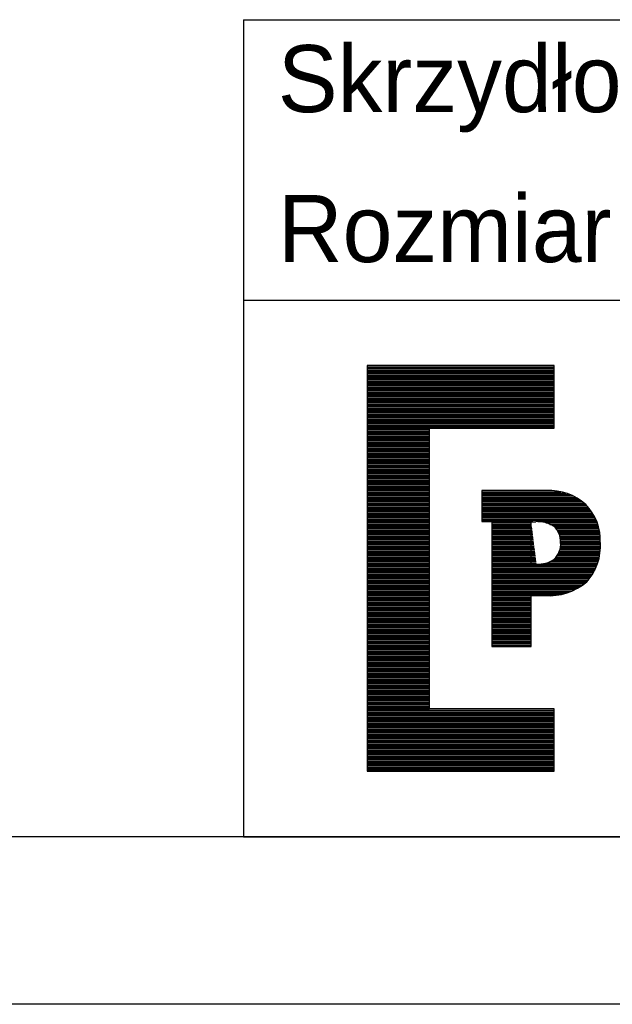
# Model space of a CAD drawing. Header units: millimetres. Extents: x -10980 to 5840, y 5 to 4205.
# Tile 17 of 32: x -38 to -20, y 5 to 34. Entities that reach past the tile are written whole.
import ezdxf

# ---------------------------------------------------------------- set-up
doc = ezdxf.new("R2010")
doc.units = ezdxf.units.MM
doc.layers.add('1', color=250, linetype='Continuous')
doc.layers.add('256', color=250, linetype='Continuous')
doc.styles.add('Montserrat', font='Montserrat')

msp = doc.modelspace()

# ---------------------------------------------------------------- linework, layer by layer
at = {"layer": '1', "linetype": 'Continuous', "lineweight": -3}
for p, q in [((-31, 34.369), (95, 34.369)), ((-31, 34.369), (-31, 30.249)), ((-31, 30.249), (-31, 26)), ((-31, 26), (-31, 10)), ((-31, 26), (5, 26)), ((-31, 26), (95, 26)), ((-27.312, 24.05), (-27.312, 11.95)), ((-27.312, 24.05), (-27.312, 11.95)), ((-21.728, 24.05), (-27.312, 24.05)), ((-21.728, 24.05), (-27.312, 24.05)), ((-27.312, 24.014), (-21.728, 24.014)), ((-27.312, 23.972), (-21.728, 23.972)), ((-27.312, 23.929), (-21.728, 23.929)), ((-27.312, 23.887), (-21.728, 23.887)), ((-27.312, 23.845), (-21.728, 23.845)), ((-27.312, 23.802), (-21.728, 23.802)), ((-21.728, 22.189), (-21.728, 24.05)), ((-21.728, 22.189), (-21.728, 24.05)), ((-27.312, 23.76), (-21.728, 23.76)), ((-27.312, 23.718), (-21.728, 23.718)), ((-27.312, 23.675), (-21.728, 23.675)), ((-27.312, 23.633), (-21.728, 23.633)), ((-27.312, 23.591), (-21.728, 23.591)), ((-27.312, 23.548), (-21.728, 23.548)), ((-27.312, 23.506), (-21.728, 23.506)), ((-27.312, 23.464), (-21.728, 23.464)), ((-27.312, 23.421), (-21.728, 23.421)), ((-27.312, 23.379), (-21.728, 23.379)), ((-27.312, 23.337), (-21.728, 23.337)), ((-27.312, 23.294), (-21.728, 23.294)), ((-27.312, 23.252), (-21.728, 23.252)), ((-27.312, 23.21), (-21.728, 23.21)), ((-27.312, 23.167), (-21.728, 23.167)), ((-27.312, 23.125), (-21.728, 23.125)), ((-27.312, 23.083), (-21.728, 23.083)), ((-27.312, 23.04), (-21.728, 23.04)), ((-27.312, 22.998), (-21.728, 22.998)), ((-27.312, 22.956), (-21.728, 22.956)), ((-27.312, 22.913), (-21.728, 22.913)), ((-27.312, 22.871), (-21.728, 22.871)), ((-27.312, 22.829), (-21.728, 22.829)), ((-27.312, 22.786), (-21.728, 22.786)), ((-27.312, 22.744), (-21.728, 22.744)), ((-27.312, 22.702), (-21.728, 22.702)), ((-27.312, 22.66), (-21.728, 22.66)), ((-27.312, 22.617), (-21.728, 22.617)), ((-27.312, 22.575), (-21.728, 22.575)), ((-27.312, 22.533), (-21.728, 22.533)), ((-27.312, 22.49), (-21.728, 22.49)), ((-27.312, 22.448), (-21.728, 22.448)), ((-27.312, 22.406), (-21.728, 22.406)), ((-27.312, 22.363), (-21.728, 22.363)), ((-27.312, 22.321), (-21.728, 22.321)), ((-27.312, 22.279), (-21.728, 22.279)), ((-27.312, 22.236), (-21.728, 22.236)), ((-27.312, 22.194), (-21.728, 22.194)), ((-27.312, 22.152), (-25.451, 22.152)), ((-27.312, 22.109), (-25.451, 22.109)), ((-27.312, 22.067), (-25.451, 22.067)), ((-25.451, 13.812), (-25.451, 22.189)), ((-25.451, 13.812), (-25.451, 22.189)), ((-25.451, 22.189), (-21.728, 22.189)), ((-25.451, 22.189), (-21.728, 22.189)), ((-27.312, 22.025), (-25.451, 22.025)), ((-27.312, 21.982), (-25.451, 21.982)), ((-27.312, 21.94), (-25.451, 21.94)), ((-27.312, 21.898), (-25.451, 21.898)), ((-27.312, 21.855), (-25.451, 21.855)), ((-27.312, 21.813), (-25.451, 21.813)), ((-27.312, 21.771), (-25.451, 21.771)), ((-27.312, 21.728), (-25.451, 21.728)), ((-27.312, 21.686), (-25.451, 21.686)), ((-27.312, 21.644), (-25.451, 21.644)), ((-27.312, 21.601), (-25.451, 21.601)), ((-27.312, 21.559), (-25.451, 21.559)), ((-27.312, 21.517), (-25.451, 21.517)), ((-27.312, 21.474), (-25.451, 21.474)), ((-27.312, 21.432), (-25.451, 21.432)), ((-27.312, 21.39), (-25.451, 21.39)), ((-27.312, 21.347), (-25.451, 21.347)), ((-27.312, 21.305), (-25.451, 21.305)), ((-27.312, 21.263), (-25.451, 21.263)), ((-27.312, 21.22), (-25.451, 21.22)), ((-27.312, 21.178), (-25.451, 21.178)), ((-27.312, 21.136), (-25.451, 21.136)), ((-27.312, 21.093), (-25.451, 21.093)), ((-27.312, 21.051), (-25.451, 21.051)), ((-27.312, 21.009), (-25.451, 21.009)), ((-27.312, 20.966), (-25.451, 20.966)), ((-27.312, 20.924), (-25.451, 20.924)), ((-27.312, 20.882), (-25.451, 20.882)), ((-27.312, 20.839), (-25.451, 20.839)), ((-27.312, 20.797), (-25.451, 20.797)), ((-27.312, 20.755), (-25.451, 20.755)), ((-27.312, 20.712), (-25.451, 20.712)), ((-27.312, 20.67), (-25.451, 20.67)), ((-27.312, 20.628), (-25.451, 20.628)), ((-27.312, 20.585), (-25.451, 20.585)), ((-27.312, 20.543), (-25.451, 20.543)), ((-27.312, 20.501), (-25.451, 20.501)), ((-27.312, 20.458), (-25.451, 20.458)), ((-27.312, 20.416), (-25.451, 20.416)), ((-27.312, 20.374), (-25.451, 20.374)), ((-27.312, 20.331), (-25.451, 20.331)), ((-27.312, 20.289), (-25.451, 20.289)), ((-21.963, 20.326), (-23.888, 20.326)), ((-23.888, 20.326), (-23.888, 19.396)), ((-21.963, 20.326), (-23.888, 20.326)), ((-23.888, 20.326), (-23.888, 19.396)), ((-23.888, 20.289), (-21.53, 20.289)), ((-27.312, 20.247), (-25.451, 20.247)), ((-27.312, 20.204), (-25.451, 20.204)), ((-27.312, 20.162), (-25.451, 20.162)), ((-27.312, 20.12), (-25.451, 20.12)), ((-27.312, 20.077), (-25.451, 20.077)), ((-27.312, 20.035), (-25.451, 20.035)), ((-27.312, 19.993), (-25.451, 19.993)), ((-23.888, 20.247), (-21.376, 20.247)), ((-23.888, 20.204), (-21.262, 20.204)), ((-23.888, 20.162), (-21.168, 20.162)), ((-23.888, 20.12), (-21.088, 20.12)), ((-23.888, 20.077), (-21.017, 20.077)), ((-23.888, 20.035), (-20.953, 20.035)), ((-23.888, 19.993), (-20.895, 19.993)), ((-27.312, 19.95), (-25.451, 19.95)), ((-27.312, 19.908), (-25.451, 19.908)), ((-27.312, 19.866), (-25.451, 19.866)), ((-27.312, 19.823), (-25.451, 19.823)), ((-27.312, 19.781), (-25.451, 19.781)), ((-27.312, 19.739), (-25.451, 19.739)), ((-27.312, 19.696), (-25.451, 19.696)), ((-23.888, 19.95), (-20.842, 19.95)), ((-23.888, 19.908), (-20.793, 19.908)), ((-23.888, 19.866), (-20.752, 19.866)), ((-23.888, 19.823), (-20.715, 19.823)), ((-23.888, 19.781), (-20.68, 19.781)), ((-23.888, 19.739), (-20.647, 19.739)), ((-23.888, 19.696), (-20.617, 19.696)), ((-27.312, 19.654), (-25.451, 19.654)), ((-27.312, 19.612), (-25.451, 19.612)), ((-27.312, 19.569), (-25.451, 19.569)), ((-27.312, 19.527), (-25.451, 19.527)), ((-27.312, 19.485), (-25.451, 19.485)), ((-27.312, 19.442), (-25.451, 19.442)), ((-27.312, 19.4), (-25.451, 19.4)), ((-23.888, 19.654), (-20.589, 19.654)), ((-23.888, 19.612), (-20.563, 19.612)), ((-23.888, 19.569), (-20.539, 19.569)), ((-23.888, 19.527), (-20.516, 19.527)), ((-23.888, 19.485), (-20.496, 19.485)), ((-23.888, 19.442), (-20.476, 19.442)), ((-23.888, 19.4), (-22.369, 19.4)), ((-23.888, 19.396), (-23.589, 19.396)), ((-23.888, 19.396), (-23.589, 19.396)), ((-23.589, 19.396), (-23.589, 15.672)), ((-23.589, 19.396), (-23.589, 15.672)), ((-22.419, 19.395), (-22.274, 19.395)), ((-22.419, 19.395), (-22.274, 19.395)), ((-22.419, 18.133), (-22.419, 19.395)), ((-22.419, 18.133), (-22.419, 19.395)), ((-22.216, 19.4), (-20.459, 19.4)), ((-27.312, 19.358), (-25.451, 19.358)), ((-27.312, 19.315), (-25.451, 19.315)), ((-27.312, 19.273), (-25.451, 19.273)), ((-27.312, 19.231), (-25.451, 19.231)), ((-27.312, 19.188), (-25.451, 19.188)), ((-27.312, 19.146), (-25.451, 19.146)), ((-27.312, 19.104), (-25.451, 19.104)), ((-23.589, 19.358), (-22.415, 19.358)), ((-23.589, 19.315), (-22.409, 19.315)), ((-23.589, 19.273), (-22.404, 19.273)), ((-23.589, 19.231), (-22.399, 19.231)), ((-23.589, 19.188), (-22.393, 19.188)), ((-23.589, 19.146), (-22.388, 19.146)), ((-23.589, 19.104), (-22.383, 19.104)), ((-21.978, 19.358), (-20.443, 19.358)), ((-21.859, 19.315), (-20.428, 19.315)), ((-21.769, 19.273), (-20.415, 19.273)), ((-21.715, 19.231), (-20.403, 19.231)), ((-21.677, 19.188), (-20.392, 19.188)), ((-21.646, 19.146), (-20.383, 19.146)), ((-21.619, 19.104), (-20.375, 19.104)), ((-27.312, 19.061), (-25.451, 19.061)), ((-27.312, 19.019), (-25.451, 19.019)), ((-27.312, 18.977), (-25.451, 18.977)), ((-27.312, 18.934), (-25.451, 18.934)), ((-27.312, 18.892), (-25.451, 18.892)), ((-27.312, 18.85), (-25.451, 18.85)), ((-27.312, 18.807), (-25.451, 18.807)), ((-23.589, 19.061), (-22.377, 19.061)), ((-23.589, 19.019), (-22.372, 19.019)), ((-23.589, 18.977), (-22.367, 18.977)), ((-23.589, 18.934), (-22.361, 18.934)), ((-23.589, 18.892), (-22.356, 18.892)), ((-23.589, 18.85), (-22.35, 18.85)), ((-23.589, 18.807), (-22.345, 18.807)), ((-21.597, 19.061), (-20.368, 19.061)), ((-21.579, 19.019), (-20.363, 19.019)), ((-21.565, 18.977), (-20.359, 18.977)), ((-21.554, 18.934), (-20.355, 18.934)), ((-21.546, 18.892), (-20.353, 18.892)), ((-21.541, 18.85), (-20.353, 18.85)), ((-21.539, 18.807), (-20.353, 18.807)), ((-27.312, 18.765), (-25.451, 18.765)), ((-27.312, 18.723), (-25.451, 18.723)), ((-27.312, 18.68), (-25.451, 18.68)), ((-27.312, 18.638), (-25.451, 18.638)), ((-27.312, 18.596), (-25.451, 18.596)), ((-27.312, 18.553), (-25.451, 18.553)), ((-27.312, 18.511), (-25.451, 18.511)), ((-23.589, 18.765), (-22.34, 18.765)), ((-23.589, 18.723), (-22.334, 18.723)), ((-23.589, 18.68), (-22.329, 18.68)), ((-23.589, 18.638), (-22.324, 18.638)), ((-23.589, 18.596), (-22.318, 18.596)), ((-23.589, 18.553), (-22.313, 18.553)), ((-23.589, 18.511), (-22.308, 18.511)), ((-21.577, 18.511), (-20.358, 18.511)), ((-21.562, 18.553), (-20.355, 18.553)), ((-21.552, 18.596), (-20.352, 18.596)), ((-21.544, 18.638), (-20.351, 18.638)), ((-21.539, 18.68), (-20.351, 18.68)), ((-21.538, 18.765), (-20.354, 18.765)), ((-21.537, 18.723), (-20.352, 18.723)), ((-27.312, 18.469), (-25.451, 18.469)), ((-27.312, 18.427), (-25.451, 18.427)), ((-27.312, 18.384), (-25.451, 18.384)), ((-27.312, 18.342), (-25.451, 18.342)), ((-27.312, 18.3), (-25.451, 18.3)), ((-27.312, 18.257), (-25.451, 18.257)), ((-27.312, 18.215), (-25.451, 18.215)), ((-23.589, 18.469), (-22.302, 18.469)), ((-23.589, 18.427), (-22.297, 18.427)), ((-23.589, 18.384), (-22.292, 18.384)), ((-23.589, 18.342), (-22.286, 18.342)), ((-23.589, 18.3), (-22.281, 18.3)), ((-23.589, 18.257), (-22.276, 18.257)), ((-23.589, 18.215), (-22.27, 18.215)), ((-21.84, 18.215), (-20.415, 18.215)), ((-21.764, 18.257), (-20.403, 18.257)), ((-21.71, 18.3), (-20.393, 18.3)), ((-21.673, 18.342), (-20.383, 18.342)), ((-21.642, 18.384), (-20.375, 18.384)), ((-21.616, 18.427), (-20.368, 18.427)), ((-21.594, 18.469), (-20.363, 18.469)), ((-27.312, 18.173), (-25.451, 18.173)), ((-27.312, 18.13), (-25.451, 18.13)), ((-27.312, 18.088), (-25.451, 18.088)), ((-27.312, 18.046), (-25.451, 18.046)), ((-27.312, 18.003), (-25.451, 18.003)), ((-27.312, 17.961), (-25.451, 17.961)), ((-27.312, 17.919), (-25.451, 17.919)), ((-23.589, 18.173), (-22.265, 18.173)), ((-23.589, 18.13), (-20.442, 18.13)), ((-23.589, 18.088), (-20.458, 18.088)), ((-23.589, 18.046), (-20.475, 18.046)), ((-23.589, 18.003), (-20.493, 18.003)), ((-23.589, 17.961), (-20.513, 17.961)), ((-23.589, 17.919), (-20.535, 17.919)), ((-22.26, 18.133), (-22.419, 18.133)), ((-22.26, 18.133), (-22.419, 18.133)), ((-21.944, 18.173), (-20.428, 18.173)), ((-27.312, 17.876), (-25.451, 17.876)), ((-27.312, 17.834), (-25.451, 17.834)), ((-27.312, 17.792), (-25.451, 17.792)), ((-27.312, 17.749), (-25.451, 17.749)), ((-27.312, 17.707), (-25.451, 17.707)), ((-27.312, 17.665), (-25.451, 17.665)), ((-27.312, 17.622), (-25.451, 17.622)), ((-23.589, 17.876), (-20.558, 17.876)), ((-23.589, 17.834), (-20.583, 17.834)), ((-23.589, 17.792), (-20.609, 17.792)), ((-23.589, 17.749), (-20.638, 17.749)), ((-23.589, 17.707), (-20.668, 17.707)), ((-23.589, 17.665), (-20.701, 17.665)), ((-23.589, 17.622), (-20.736, 17.622)), ((-27.312, 17.58), (-25.451, 17.58)), ((-27.312, 17.538), (-25.451, 17.538)), ((-27.312, 17.495), (-25.451, 17.495)), ((-27.312, 17.453), (-25.451, 17.453)), ((-27.312, 17.411), (-25.451, 17.411)), ((-27.312, 17.368), (-25.451, 17.368)), ((-23.589, 17.58), (-20.78, 17.58)), ((-23.589, 17.538), (-20.835, 17.538)), ((-23.589, 17.495), (-20.894, 17.495)), ((-23.589, 17.453), (-20.959, 17.453)), ((-23.589, 17.411), (-21.03, 17.411)), ((-23.589, 17.368), (-21.111, 17.368)), ((-27.312, 17.326), (-25.451, 17.326)), ((-27.312, 17.284), (-25.451, 17.284)), ((-27.312, 17.241), (-25.451, 17.241)), ((-27.312, 17.199), (-25.451, 17.199)), ((-27.312, 17.157), (-25.451, 17.157)), ((-27.312, 17.114), (-25.451, 17.114)), ((-27.312, 17.072), (-25.451, 17.072)), ((-23.589, 17.326), (-21.203, 17.326)), ((-23.589, 17.284), (-21.313, 17.284)), ((-23.589, 17.241), (-21.453, 17.241)), ((-23.589, 17.199), (-21.676, 17.199)), ((-23.589, 17.157), (-22.419, 17.157)), ((-23.589, 17.114), (-22.419, 17.114)), ((-23.589, 17.072), (-22.419, 17.072)), ((-22.419, 17.19), (-22.018, 17.19)), ((-22.419, 17.19), (-22.018, 17.19)), ((-22.419, 15.672), (-22.419, 17.19)), ((-22.419, 15.672), (-22.419, 17.19)), ((-27.312, 17.03), (-25.451, 17.03)), ((-27.312, 16.987), (-25.451, 16.987)), ((-27.312, 16.945), (-25.451, 16.945)), ((-27.312, 16.903), (-25.451, 16.903)), ((-27.312, 16.86), (-25.451, 16.86)), ((-27.312, 16.818), (-25.451, 16.818)), ((-27.312, 16.776), (-25.451, 16.776)), ((-23.589, 17.03), (-22.419, 17.03)), ((-23.589, 16.987), (-22.419, 16.987)), ((-23.589, 16.945), (-22.419, 16.945)), ((-23.589, 16.903), (-22.419, 16.903)), ((-23.589, 16.86), (-22.419, 16.86)), ((-23.589, 16.818), (-22.419, 16.818)), ((-23.589, 16.776), (-22.419, 16.776)), ((-27.312, 16.733), (-25.451, 16.733)), ((-27.312, 16.691), (-25.451, 16.691)), ((-27.312, 16.649), (-25.451, 16.649)), ((-27.312, 16.606), (-25.451, 16.606)), ((-27.312, 16.564), (-25.451, 16.564)), ((-27.312, 16.522), (-25.451, 16.522)), ((-27.312, 16.479), (-25.451, 16.479)), ((-23.589, 16.733), (-22.419, 16.733)), ((-23.589, 16.691), (-22.419, 16.691)), ((-23.589, 16.649), (-22.419, 16.649)), ((-23.589, 16.606), (-22.419, 16.606)), ((-23.589, 16.564), (-22.419, 16.564)), ((-23.589, 16.522), (-22.419, 16.522)), ((-23.589, 16.479), (-22.419, 16.479)), ((-27.312, 16.437), (-25.451, 16.437)), ((-27.312, 16.395), (-25.451, 16.395)), ((-27.312, 16.352), (-25.451, 16.352)), ((-27.312, 16.31), (-25.451, 16.31)), ((-27.312, 16.268), (-25.451, 16.268)), ((-27.312, 16.225), (-25.451, 16.225)), ((-27.312, 16.183), (-25.451, 16.183)), ((-23.589, 16.437), (-22.419, 16.437)), ((-23.589, 16.395), (-22.419, 16.395)), ((-23.589, 16.352), (-22.419, 16.352)), ((-23.589, 16.31), (-22.419, 16.31)), ((-23.589, 16.268), (-22.419, 16.268)), ((-23.589, 16.225), (-22.419, 16.225)), ((-23.589, 16.183), (-22.419, 16.183)), ((-27.312, 16.141), (-25.451, 16.141)), ((-27.312, 16.098), (-25.451, 16.098)), ((-27.312, 16.056), (-25.451, 16.056)), ((-27.312, 16.014), (-25.451, 16.014)), ((-27.312, 15.971), (-25.451, 15.971)), ((-27.312, 15.929), (-25.451, 15.929)), ((-27.312, 15.887), (-25.451, 15.887)), ((-23.589, 16.141), (-22.419, 16.141)), ((-23.589, 16.098), (-22.419, 16.098)), ((-23.589, 16.056), (-22.419, 16.056)), ((-23.589, 16.014), (-22.419, 16.014)), ((-23.589, 15.971), (-22.419, 15.971)), ((-23.589, 15.929), (-22.419, 15.929)), ((-23.589, 15.887), (-22.419, 15.887)), ((-27.312, 15.844), (-25.451, 15.844)), ((-27.312, 15.802), (-25.451, 15.802)), ((-27.312, 15.76), (-25.451, 15.76)), ((-27.312, 15.717), (-25.451, 15.717)), ((-27.312, 15.675), (-25.451, 15.675)), ((-27.312, 15.633), (-25.451, 15.633)), ((-27.312, 15.59), (-25.451, 15.59)), ((-23.589, 15.844), (-22.419, 15.844)), ((-23.589, 15.802), (-22.419, 15.802)), ((-23.589, 15.76), (-22.419, 15.76)), ((-23.589, 15.717), (-22.419, 15.717)), ((-23.589, 15.675), (-22.419, 15.675)), ((-23.589, 15.672), (-22.419, 15.672)), ((-23.589, 15.672), (-22.419, 15.672)), ((-27.312, 15.548), (-25.451, 15.548)), ((-27.312, 15.506), (-25.451, 15.506)), ((-27.312, 15.463), (-25.451, 15.463)), ((-27.312, 15.421), (-25.451, 15.421)), ((-27.312, 15.379), (-25.451, 15.379)), ((-27.312, 15.336), (-25.451, 15.336)), ((-27.312, 15.294), (-25.451, 15.294)), ((-27.312, 15.252), (-25.451, 15.252)), ((-27.312, 15.209), (-25.451, 15.209)), ((-27.312, 15.167), (-25.451, 15.167)), ((-27.312, 15.125), (-25.451, 15.125)), ((-27.312, 15.082), (-25.451, 15.082)), ((-27.312, 15.04), (-25.451, 15.04)), ((-27.312, 14.998), (-25.451, 14.998)), ((-27.312, 14.955), (-25.451, 14.955)), ((-27.312, 14.913), (-25.451, 14.913)), ((-27.312, 14.871), (-25.451, 14.871)), ((-27.312, 14.828), (-25.451, 14.828)), ((-27.312, 14.786), (-25.451, 14.786)), ((-27.312, 14.744), (-25.451, 14.744)), ((-27.312, 14.701), (-25.451, 14.701)), ((-27.312, 14.659), (-25.451, 14.659)), ((-27.312, 14.617), (-25.451, 14.617)), ((-27.312, 14.574), (-25.451, 14.574)), ((-27.312, 14.532), (-25.451, 14.532)), ((-27.312, 14.49), (-25.451, 14.49)), ((-27.312, 14.447), (-25.451, 14.447)), ((-27.312, 14.405), (-25.451, 14.405)), ((-27.312, 14.363), (-25.451, 14.363)), ((-27.312, 14.32), (-25.451, 14.32)), ((-27.312, 14.278), (-25.451, 14.278)), ((-27.312, 14.236), (-25.451, 14.236)), ((-27.312, 14.194), (-25.451, 14.194)), ((-27.312, 14.151), (-25.451, 14.151)), ((-27.312, 14.109), (-25.451, 14.109)), ((-27.312, 14.067), (-25.451, 14.067)), ((-27.312, 14.024), (-25.451, 14.024)), ((-27.312, 13.982), (-25.451, 13.982)), ((-27.312, 13.94), (-25.451, 13.94)), ((-27.312, 13.897), (-25.451, 13.897)), ((-27.312, 13.855), (-25.451, 13.855)), ((-27.312, 13.813), (-25.451, 13.813)), ((-21.728, 13.812), (-25.451, 13.812)), ((-21.728, 13.812), (-25.451, 13.812)), ((-21.728, 11.95), (-21.728, 13.812)), ((-21.728, 11.95), (-21.728, 13.812)), ((-27.312, 13.77), (-21.728, 13.77)), ((-27.312, 13.728), (-21.728, 13.728)), ((-27.312, 13.686), (-21.728, 13.686)), ((-27.312, 13.643), (-21.728, 13.643)), ((-27.312, 13.601), (-21.728, 13.601)), ((-27.312, 13.559), (-21.728, 13.559)), ((-27.312, 13.516), (-21.728, 13.516)), ((-27.312, 13.474), (-21.728, 13.474)), ((-27.312, 13.432), (-21.728, 13.432)), ((-27.312, 13.389), (-21.728, 13.389)), ((-27.312, 13.347), (-21.728, 13.347)), ((-27.312, 13.305), (-21.728, 13.305)), ((-27.312, 13.262), (-21.728, 13.262)), ((-27.312, 13.22), (-21.728, 13.22)), ((-27.312, 13.178), (-21.728, 13.178)), ((-27.312, 13.135), (-21.728, 13.135)), ((-27.312, 13.093), (-21.728, 13.093)), ((-27.312, 13.051), (-21.728, 13.051)), ((-27.312, 13.008), (-21.728, 13.008)), ((-27.312, 12.966), (-21.728, 12.966)), ((-27.312, 12.924), (-21.728, 12.924)), ((-27.312, 12.881), (-21.728, 12.881)), ((-27.312, 12.839), (-21.728, 12.839)), ((-27.312, 12.797), (-21.728, 12.797)), ((-27.312, 12.754), (-21.728, 12.754)), ((-27.312, 12.712), (-21.728, 12.712)), ((-27.312, 12.67), (-21.728, 12.67)), ((-27.312, 12.627), (-21.728, 12.627)), ((-27.312, 12.585), (-21.728, 12.585)), ((-27.312, 12.543), (-21.728, 12.543)), ((-27.312, 12.5), (-21.728, 12.5)), ((-27.312, 12.458), (-21.728, 12.458)), ((-27.312, 12.416), (-21.728, 12.416)), ((-27.312, 12.373), (-21.728, 12.373)), ((-27.312, 12.331), (-21.728, 12.331)), ((-27.312, 12.289), (-21.728, 12.289)), ((-27.312, 12.246), (-21.728, 12.246)), ((-27.312, 12.204), (-21.728, 12.204)), ((-27.312, 12.162), (-21.728, 12.162)), ((-27.312, 12.119), (-21.728, 12.119)), ((-27.312, 12.077), (-21.728, 12.077)), ((-27.312, 12.035), (-21.728, 12.035)), ((-27.312, 11.992), (-21.728, 11.992)), ((-27.312, 11.95), (-21.728, 11.95)), ((-27.312, 11.95), (-21.728, 11.95)), ((-31, 10), (5, 10))]:
    msp.add_line(p, q, dxfattribs=at)
for centre, radius, start, end in [((-21.883, 18.703), 1.625, 47.7388, 92.7945), ((-21.883, 18.703), 1.625, 47.7388, 92.7945), ((-21.855, 18.846), 1.502, 357.1863, 44.8892), ((-21.855, 18.846), 1.502, 357.1863, 44.8892), ((-22.22, 18.507), 0.89, 57.8286, 93.4706), ((-22.22, 18.507), 0.89, 57.8286, 93.4706), ((-22.158, 18.798), 0.62, 358.0731, 48.2611), ((-22.158, 18.798), 0.62, 358.0731, 48.2611), ((-22.157, 18.729), 0.62, 313.7068, 4.4127), ((-22.157, 18.729), 0.62, 313.7068, 4.4127), ((-21.949, 18.663), 1.598, 318.3798, 3.9077), ((-21.949, 18.663), 1.598, 318.3798, 3.9077), ((-22.2, 18.948), 0.817, 265.7959, 305.2511), ((-22.2, 18.948), 0.817, 265.7959, 305.2511), ((-21.893, 18.952), 1.766, 265.9469, 310.141), ((-21.893, 18.952), 1.766, 265.9469, 310.141)]:
    msp.add_arc(centre, radius, start, end, dxfattribs=at)
at = {"layer": '256', "linetype": 'Continuous', "lineweight": -3}
for p, q in [((95, 10), (-10975, 10)), ((100, 5), (-10980, 5))]:
    msp.add_line(p, q, dxfattribs=at)

# ---------------------------------------------------------------- texts
at = {"layer": '1', "linetype": 'Continuous', "lineweight": -3, "char_height": 2, "attachment_point": 4, "line_spacing_factor": 1.076592, "style": 'Montserrat'}
for s, insert in [('\\fMontserrat|b0|i0;\\W1.0000;Skrzydło MINIMAX model D, polska norma (PN), przylgowe.', (-29.975, 32.309)), ('\\fMontserrat|b0|i0;\\W1.0000;Rozmiar "80".', (-29.975, 28.124))]:
    msp.add_mtext(s, dxfattribs=dict(at, insert=insert))

doc.saveas('drawing.dxf')
